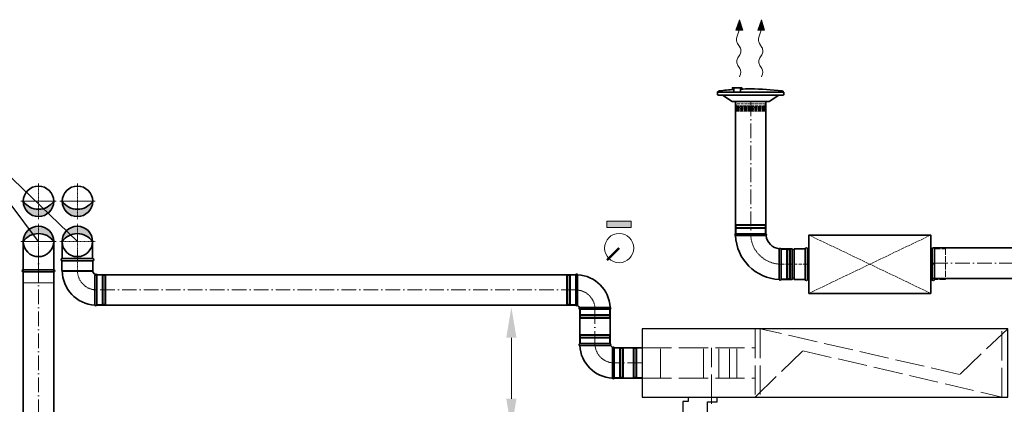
# Model space of a CAD drawing. Header units: millimetres. Extents: x -20688 to 44066, y -7315 to 67290.
# Tile 38 of 75: x 36694 to 40735, y 16366 to 17944. Entities that reach past the tile are written whole.
import ezdxf

# ---------------------------------------------------------------- set-up
doc = ezdxf.new("R2010")
doc.units = ezdxf.units.MM
for name, pattern in [('ACAD_ISO02W100', [15, 12, -3]), ('ACAD_ISO10W100', [18, 12, -3, 0, -3]), ('phl_thick', [0])]:
    doc.linetypes.add(name, pattern=pattern)
for name, color, linetype, lineweight in [('UT_KOTY - DIMENZE', 7, 'Continuous', 5), ('VZT_01 SUP (PŘÍVOD) - OBRYS', 5, 'Continuous', 35), ('VZT_02 SUP (PŘÍVOD) - OSA', 5, 'ACAD_ISO10W100', 5), ('VZT_05 ETA (ODVOD) - OBRYS', 6, 'Continuous', 35), ('VZT_06 ETA (ODVOD) - OSA', 6, 'ACAD_ISO10W100', 5), ('VZT_21 ZAŘÍZENÍ - OBRYS', 1, 'Continuous', 30), ('VZT_22 ZAŘÍZENÍ - DETAIL', 8, 'Continuous', 5), ('VZT_30 DISTRIBUČNÍ PRVKY - OBRYS', 1, 'Continuous', 35), ('VZT_35 TLUMIČE HLUKU - OBRYS', 1, 'Continuous', 35), ('VZT_36 TLUMIČE HLUKU - OSA', 1, 'ACAD_ISO10W100', 5), ('VZT_37 TLUMIČE HLUKU - DETAIL', 8, 'ACAD_ISO02W100', 5), ('VZT_60_KOTY - DIMENZE', 7, 'Continuous', 5), ('VZT_KOTY - DIMENZE', 7, 'Continuous', 5), ('VZT_POPIS - OBECNE', 7, 'Continuous', 5)]:
    doc.layers.add(name, color=color, linetype=linetype, lineweight=lineweight)
for name, color, linetype, lineweight, plot in [('VZT_03 SUP (PŘÍVOD) - NETISK', 8, 'ACAD_ISO02W100', 5, False), ('VZT_07 ETA (ODVOD) - NETISK', 8, 'ACAD_ISO02W100', 5, False), ('VZT_34 DISTRIBUČNÍ PRVKY - NETISK', 8, 'ACAD_ISO02W100', 5, False), ('VZT_39 TLUMIČE HLUKU - NETISK', 8, 'ACAD_ISO02W100', 5, False)]:
    doc.layers.add(name, color=color, linetype=linetype, lineweight=lineweight, plot=plot)
doc.styles.add('EVORA_125', font='isocp.shx', dxfattribs={"width": 0.6, "height": 125})

msp = doc.modelspace()

# ---------------------------------------------------------------- hatches: boundary and pattern name
at = {"layer": 'VZT_01 SUP (PŘÍVOD) - OBRYS'}
h = msp.add_hatch(color=256, dxfattribs=at)
h.dxf.hatch_style = 1
h.paths.add_polyline_path([(36993.9, 17198.8, -0.242708), (36931.4, 17166.5), (36931.4, 17136.3, 0.414214)])
h.paths.add_polyline_path([(36931.4, 17136.3), (36931.4, 17166.5, -0.242708), (36868.9, 17198.8, 0.414214)])
h = msp.add_hatch(color=256, dxfattribs=at)
h.dxf.hatch_style = 1
h.paths.add_polyline_path([(36993.5, 17034.3, 0.242708), (36931, 17066.5), (36931, 17096.8, -0.414214)])
h.paths.add_polyline_path([(36931, 17096.8), (36931, 17066.5, 0.242708), (36868.5, 17034.3, -0.414214)])
at = {"layer": 'VZT_05 ETA (ODVOD) - OBRYS'}
h = msp.add_hatch(color=256, dxfattribs=at)
h.dxf.hatch_style = 1
h.paths.add_polyline_path([(36833.9, 17198.8, -0.242708), (36771.4, 17166.5), (36771.4, 17136.3, 0.414214)])
h.paths.add_polyline_path([(36771.4, 17136.3), (36771.4, 17166.5, -0.242708), (36708.9, 17198.8, 0.414214)])
h = msp.add_hatch(color=256, dxfattribs=at)
h.dxf.hatch_style = 1
h.paths.add_polyline_path([(36833.9, 17034.4, 0.242708), (36771.4, 17066.6), (36771.4, 17096.9, -0.414214)])
h.paths.add_polyline_path([(36771.4, 17096.9), (36771.4, 17066.6, 0.242708), (36708.9, 17034.4, -0.414214)])
at = {"layer": 'VZT_POPIS - OBECNE'}
h = msp.add_hatch(color=256, dxfattribs=at)
h.dxf.hatch_style = 1
h.paths.add_polyline_path([(39104.4, 17116.9), (39204.4, 17116.9), (39204.4, 17091.9), (39104.4, 17091.9)])

# ---------------------------------------------------------------- linework, layer by layer
at = {"color": 0, "lineweight": 13}
for p, q in [((39633.5, 17900.7), (39648, 17943.6)), ((39648, 17943.6), (39661.4, 17900.4)), ((39723.5, 17900.7), (39738, 17943.6)), ((39738, 17943.6), (39751.4, 17900.4)), ((39633.5, 17900.7), (39647.4, 17900.6)), ((39647.4, 17900.6), (39637.7, 17871.9)), ((39661.4, 17900.4), (39647.4, 17900.6)), ((39723.5, 17900.7), (39737.4, 17900.6)), ((39737.4, 17900.6), (39727.7, 17871.9)), ((39751.4, 17900.4), (39737.4, 17900.6)), ((39640, 17846.5), (39650.4, 17830)), ((39730, 17846.5), (39740.4, 17830)), ((39649.9, 17799), (39642, 17787.1)), ((39739.9, 17799), (39732, 17787.1)), ((39641.6, 17756.1), (39649.7, 17743.1)), ((39731.6, 17756.1), (39739.7, 17743.1))]:
    msp.add_line(p, q, dxfattribs=at)
at = {"lineweight": 13}
for p, q in [((39649.8, 17713), (39648, 17709.9)), ((39739.8, 17713), (39738, 17709.9))]:
    msp.add_line(p, q, dxfattribs=at)
for centre in [(36771.4, 17198.8), (36931.4, 17198.8)]:
    msp.add_circle(centre, 62.5)
at = {"color": 0, "lineweight": 13, "extrusion": (0, 0, -1)}
for centre, start_param, end_param in [((39649.5, 17861.9), 3.908129, 5.191299), ((39739.5, 17861.9), 3.908129, 5.191299), ((39640.8, 17814.6), 0.766537, 2.375056), ((39730.8, 17814.6), 0.766537, 2.375056), ((39651.1, 17771.5), 3.908129, 5.516649), ((39741.1, 17771.5), 3.908129, 5.516649), ((39640.2, 17727.8), 0.766537, 2.320574), ((39730.2, 17727.8), 0.766537, 2.320574)]:
    msp.add_ellipse(centre, major_axis=(0.3, 21.5), ratio=0.625, start_param=start_param, end_param=end_param, dxfattribs=at)
at = {"color": 0, "lineweight": 13}
for points in [[(39633.5, 17900.7), (39661.4, 17900.4), (39648, 17943.6)], [(39723.5, 17900.7), (39751.4, 17900.4), (39738, 17943.6)]]:
    msp.add_solid(points, dxfattribs=at)
at = {"layer": 'UT_KOTY - DIMENZE'}
msp.add_line((38712.1, 16639.7), (38712.1, 16388.9), dxfattribs=at)
for points in [[(38691.3, 16639.7), (38733, 16639.7), (38712.1, 16764.7)], [(38691.3, 16388.9), (38733, 16388.9), (38712.1, 16263.9)]]:
    msp.add_solid(points, dxfattribs=at)
at = {"layer": 'VZT_01 SUP (PŘÍVOD) - OBRYS'}
for p, q in [((39756.7, 17066), (39631.7, 17066)), ((39819.2, 16878.5), (39819.2, 17003.5)), ((39819.2, 17003.5), (39819.2, 16878.5)), ((39819.2, 17003.5), (39864.7, 17003.5)), ((39864.7, 17003.5), (39864.7, 16878.5)), ((39872.7, 17003.5), (39872.7, 16878.5)), ((39872.7, 17003.5), (39918.2, 17003.5)), ((39918.2, 17003.5), (39918.2, 16878.5)), ((36867.9, 16955.4), (36994.9, 16955.4)), ((36867.9, 16915.4), (36867.9, 16955.4)), ((36994.9, 16915.4), (36994.9, 16955.4)), ((36868.9, 16914.4), (36993.9, 16914.4)), ((37010.4, 16897.9), (37010.4, 16772.9)), ((38976.2, 16772.9), (38976.2, 16897.9)), ((38983.8, 16772.9), (38983.8, 16897.9)), ((39819.2, 16878.5), (39864.7, 16878.5)), ((39872.7, 16878.5), (39918.2, 16878.5)), ((38992.7, 16764), (39117.7, 16764)), ((38992.7, 16756.4), (39117.7, 16756.4)), ((39117.7, 16615.1), (38992.7, 16615.1)), ((39117.7, 16607.5), (38992.7, 16607.5)), ((39126.5, 16598.6), (39126.5, 16473.6)), ((39134.2, 16598.6), (39134.2, 16473.6))]:
    msp.add_line(p, q, dxfattribs=at)
for points in [[(39631.7, 17066), (39631.7, 17607.9)], [(39756.7, 17066), (39756.7, 17607.9)], [(36868.5, 16964.4), (36868.5, 17034.4)], [(36993.5, 16964.4), (36993.5, 17034.4)], [(40952.3, 17007.8), (40443.7, 17007.8)], [(36868.5, 16964.4), (36993.5, 16964.4)], [(36868.5, 16955.4), (36993.5, 16955.4)], [(37010.4, 16897.9), (38976.2, 16897.9)], [(40952.3, 16882.8), (40443.7, 16882.8)], [(37010.4, 16772.9), (38976.2, 16772.9)], [(38992.7, 16615.1), (38992.7, 16756.4)], [(39117.7, 16615.1), (39117.7, 16756.4)], [(39134.2, 16598.6), (39249.3, 16598.6)], [(39134.2, 16473.6), (39249.3, 16473.6)]]:
    msp.add_lwpolyline(points, dxfattribs=at)
msp.add_circle((36931.4, 17198.8), 62.5, dxfattribs=at)
for centre, radius, start, end in [((36931.4, 17243.2), 76.7, 215.4307, 324.5693), ((36931, 17034.4), 62.5, 0, 180), ((36931, 16989.8), 76.7, 35.4307, 144.5693), ((39633.4, 17062.1), 4.17, 113.4678, 248.8928), ((39819.2, 17066), 187.5, 182.3607, 267.6393), ((39755, 17062.1), 4.17, 300.2981, 66.5322), ((39819.2, 17066), 62.5, 186.8302, 263.1698), ((36931, 17034.4), 62.5, 180, 0), ((39815.4, 17001.8), 4.17, 23.4678, 149.7019), ((39868.7, 17003.5), 4, 180, 0), ((36868.5, 16959.9), 4.5, 90, 270), ((36993.5, 16959.9), 4.5, 270, 90), ((36868.9, 16915.4), 1, 180, 270), ((37010.4, 16914.4), 141.5, 180, 266.8631), ((36993.9, 16915.4), 1, 270, 0), ((37010.4, 16914.4), 16.5, 180, 246.1907), ((37006.6, 16896.2), 4.17, 23.4678, 132.7229), ((38980, 16896.2), 4.17, 20.3309, 156.5322), ((38976.2, 16756.4), 141.5, 3.1369, 86.8631), ((39815.4, 16880.1), 4.17, 201.1072, 336.5322), ((39868.7, 16878.5), 4, 0, 180), ((37006.6, 16774.5), 4.17, 200.3309, 336.5322), ((38980, 16774.5), 4.17, 203.4678, 336.5322), ((38976.2, 16756.4), 16.5, 23.8093, 66.1907), ((38994.3, 16760.2), 4.17, 113.4678, 246.5322), ((39116, 16760.2), 4.17, 293.4678, 69.6691), ((38994.3, 16611.3), 4.17, 113.4678, 249.6691), ((39116, 16611.3), 4.17, 293.4678, 66.5322), ((39134.2, 16615.1), 16.5, 203.8093, 246.1907), ((39134.2, 16615.1), 141.5, 183.1369, 266.8631), ((39130.3, 16597), 4.17, 23.4678, 156.5322), ((39130.3, 16475.3), 4.17, 200.3309, 336.5322)]:
    msp.add_arc(centre, radius, start, end, dxfattribs=at)
for points, knots in [([(39757.2, 17058.5), (39757.2, 17058.5), (39755.6, 17058.5), (39749.4, 17058.5), (39745, 17058.5), (39733.6, 17058.4), (39726.8, 17058.4), (39711.8, 17058.3), (39703.7, 17058.3), (39687.3, 17058.3), (39679.2, 17058.3), (39664, 17058.3), (39657.1, 17058.3), (39645.3, 17058.3), (39640.6, 17058.3), (39633.9, 17058.2), (39632.1, 17058.2), (39631.9, 17058.2), (39631.9, 17058.2), (39631.9, 17058.2)], [0, 0, 0, 0, 24.235852, 24.235852, 48.531845, 48.531845, 73.024415, 73.024415, 97.570898, 97.570898, 122.078339, 122.078339, 146.53579, 146.53579, 170.957495, 170.957495, 195.359468, 195.359468, 197.168246, 197.168246, 197.168246, 197.168246]), ([(39811.8, 17003.9), (39811.8, 17003.9), (39811.8, 17003.9), (39811.8, 17003.5), (39811.8, 17003.2), (39811.8, 17002.2), (39811.8, 17001.4), (39811.7, 16998.2), (39811.7, 16995.1), (39811.7, 16986.2), (39811.6, 16980), (39811.6, 16965.9), (39811.6, 16958.1), (39811.5, 16941.8), (39811.5, 16933.6), (39811.5, 16917.7), (39811.5, 16910.3), (39811.5, 16897.1), (39811.5, 16891.5), (39811.5, 16884.5), (39811.5, 16882.4), (39811.5, 16879.4), (39811.5, 16878.6), (39811.5, 16878.6)], [197.067977, 197.067977, 197.067977, 197.067977, 201.792196, 201.792196, 209.190204, 209.190204, 218.040239, 218.040239, 237.760854, 237.760854, 262.206108, 262.206108, 286.831239, 286.831239, 311.323072, 311.323072, 335.946087, 335.946087, 360.704397, 360.704397, 377.088273, 377.088273, 394.105327, 394.105327, 394.105327, 394.105327]), ([(37003.7, 16899.3), (37003.7, 16899.3), (37003.7, 16898.9), (37003.5, 16896.8), (37003.4, 16894.6), (37003.2, 16888.4), (37003.1, 16884.4), (37002.9, 16873.6), (37002.9, 16866.4), (37002.8, 16850.7), (37002.7, 16842.3), (37002.7, 16825.8), (37002.7, 16817.7), (37002.7, 16802.7), (37002.7, 16796), (37002.6, 16784.7), (37002.6, 16780.3), (37002.6, 16774.5), (37002.6, 16773.1), (37002.6, 16773.1)], [197.702813, 197.702813, 197.702813, 197.702813, 209.733369, 209.733369, 228.63381, 228.63381, 247.962689, 247.962689, 273.396832, 273.396832, 298.447199, 298.447199, 323.101867, 323.101867, 347.591906, 347.591906, 372.010558, 372.010558, 395.3015, 395.3015, 395.3015, 395.3015])]:
    msp.add_open_spline(points, degree=3, knots=knots, dxfattribs=at)
at = {"layer": 'VZT_02 SUP (PŘÍVOD) - OSA', "ltscale": 0.3}
for p, q in [((36931.4, 17271.3), (36931.4, 17198.8)), ((36931.4, 17198.8), (36858.9, 17198.8)), ((36931.4, 17198.8), (36931.4, 17126.3)), ((36931.4, 17198.8), (37003.9, 17198.8))]:
    msp.add_line(p, q, dxfattribs=at)
at = {"layer": 'VZT_02 SUP (PŘÍVOD) - OSA', "ltscale": 5}
for points in [[(39694.2, 17607.9), (39694.2, 17066)], [(40443.7, 16945.3), (40952.3, 16945.3)], [(38976.2, 16835.4), (37010.4, 16835.4)], [(39055.2, 16756.4), (39055.2, 16615.1)], [(39249.3, 16536.1), (39134.2, 16536.1)]]:
    msp.add_lwpolyline(points, dxfattribs=at)
at = {"layer": 'VZT_02 SUP (PŘÍVOD) - OSA', "ltscale": 0.3}
for points in [[(36931, 17106.9), (36931, 17034.4)], [(36858.5, 17034.4), (36931, 17034.4)], [(36931, 17034.4), (36931, 16955.4)], [(36931, 17034.4), (37003.5, 17034.4)]]:
    msp.add_lwpolyline(points, dxfattribs=at)
for points in [[(39694.2, 17066), (39694.2, 17066, 0.414214), (39819.2, 16941), (39819.2, 16941)], [(36931.4, 16955.4), (36931.4, 16914.4, 0.414214), (37010.4, 16835.4), (37010.4, 16835.4)], [(38976.2, 16835.4), (38976.2, 16835.4, -0.414214), (39055.2, 16756.4), (39055.2, 16756.4)], [(39134.2, 16536.1), (39134.2, 16536.1, -0.414214), (39055.2, 16615.1), (39055.2, 16615.1)]]:
    msp.add_lwpolyline(points, format="xyb", dxfattribs=at)
at = {"layer": 'VZT_02 SUP (PŘÍVOD) - OSA'}
msp.add_lwpolyline([(39819.2, 16941), (39918.2, 16941)], dxfattribs=at)
at = {"layer": 'VZT_03 SUP (PŘÍVOD) - NETISK', "ltscale": 0.4}
for p, q in [((39755.2, 17099.5), (39633.2, 17099.5)), ((39633.2, 17099), (39633.2, 17099.5)), ((39755.2, 17099), (39633.2, 17099)), ((39754.2, 17104), (39634.2, 17104)), ((39634.2, 17100), (39634.2, 17104)), ((39754.2, 17100), (39634.2, 17100)), ((39635.2, 17099.5), (39635.2, 17100)), ((39635.2, 17092), (39635.2, 17099)), ((39753.2, 17099.5), (39753.2, 17100)), ((39753.2, 17092), (39753.2, 17099)), ((39754.2, 17100), (39754.2, 17104)), ((39755.2, 17099), (39755.2, 17099.5)), ((39755.2, 17092), (39633.2, 17092)), ((39633.2, 17091.5), (39633.2, 17092)), ((39755.2, 17091.5), (39633.2, 17091.5)), ((39754.2, 17088), (39634.2, 17088)), ((39634.2, 17066), (39634.2, 17088)), ((39635.2, 17088), (39635.2, 17091.5)), ((39753.2, 17088), (39753.2, 17091.5)), ((39754.2, 17066), (39754.2, 17088)), ((39755.2, 17091.5), (39755.2, 17092)), ((39819.2, 17001), (39841.2, 17001)), ((39841.2, 16881), (39841.2, 17001)), ((39841.2, 17000), (39844.7, 17000)), ((39844.7, 16880), (39844.7, 17002)), ((39844.7, 17002), (39845.2, 17002)), ((39845.2, 16880), (39845.2, 17002)), ((39845.2, 17000), (39852.2, 17000)), ((39852.2, 16880), (39852.2, 17002)), ((39852.2, 17002), (39852.7, 17002)), ((39852.7, 16880), (39852.7, 17002)), ((39852.7, 17000), (39853.2, 17000)), ((39853.2, 16881), (39853.2, 17001)), ((39853.2, 17001), (39857.2, 17001)), ((39857.2, 16881), (39857.2, 17001)), ((37010.4, 16895.4), (37032.4, 16895.4)), ((37032.4, 16895.4), (37032.4, 16775.4)), ((37032.4, 16894.4), (37035.9, 16894.4)), ((37035.9, 16896.4), (37035.9, 16774.4)), ((37035.9, 16896.4), (37036.4, 16896.4)), ((37036.4, 16896.4), (37036.4, 16774.4)), ((37036.4, 16894.4), (37043.4, 16894.4)), ((37043.4, 16896.4), (37043.4, 16774.4)), ((37043.4, 16896.4), (37043.9, 16896.4)), ((37043.9, 16896.4), (37043.9, 16774.4)), ((37043.9, 16894.4), (37044.4, 16894.4)), ((37044.4, 16895.4), (37044.4, 16775.4)), ((37044.4, 16895.4), (37048.4, 16895.4)), ((37048.4, 16895.4), (37048.4, 16775.4)), ((38938.2, 16775.4), (38938.2, 16895.4)), ((38938.2, 16895.4), (38942.2, 16895.4)), ((38942.2, 16775.4), (38942.2, 16895.4)), ((38942.2, 16894.4), (38942.7, 16894.4)), ((38942.7, 16774.4), (38942.7, 16896.4)), ((38942.7, 16896.4), (38943.2, 16896.4)), ((38943.2, 16774.4), (38943.2, 16896.4)), ((38943.2, 16894.4), (38950.2, 16894.4)), ((38950.2, 16774.4), (38950.2, 16896.4)), ((38950.2, 16896.4), (38950.7, 16896.4)), ((38950.7, 16774.4), (38950.7, 16896.4)), ((38950.7, 16894.4), (38954.2, 16894.4)), ((38954.2, 16775.4), (38954.2, 16895.4)), ((38954.2, 16895.4), (38976.2, 16895.4)), ((39819.2, 16881), (39841.2, 16881)), ((39841.2, 16882), (39844.7, 16882)), ((39844.7, 16880), (39845.2, 16880)), ((39845.2, 16882), (39852.2, 16882)), ((39852.2, 16880), (39852.7, 16880)), ((39852.7, 16882), (39853.2, 16882)), ((39853.2, 16881), (39857.2, 16881)), ((37010.4, 16775.4), (37032.4, 16775.4)), ((37032.4, 16776.4), (37035.9, 16776.4)), ((37035.9, 16774.4), (37036.4, 16774.4)), ((37036.4, 16776.4), (37043.4, 16776.4)), ((37043.4, 16774.4), (37043.9, 16774.4)), ((37043.9, 16776.4), (37044.4, 16776.4)), ((37044.4, 16775.4), (37048.4, 16775.4)), ((38938.2, 16775.4), (38942.2, 16775.4)), ((38942.2, 16776.4), (38942.7, 16776.4)), ((38942.7, 16774.4), (38943.2, 16774.4)), ((38943.2, 16776.4), (38950.2, 16776.4)), ((38950.2, 16774.4), (38950.7, 16774.4)), ((38950.7, 16776.4), (38954.2, 16776.4)), ((38954.2, 16775.4), (38976.2, 16775.4)), ((38994.2, 16730.9), (39116.2, 16730.9)), ((38994.2, 16730.9), (38994.2, 16730.4)), ((38994.2, 16730.4), (39116.2, 16730.4)), ((38995.2, 16756.4), (38995.2, 16734.4)), ((38995.2, 16734.4), (39115.2, 16734.4)), ((38996.2, 16734.4), (38996.2, 16730.9)), ((38996.2, 16730.4), (38996.2, 16723.4)), ((39114.2, 16734.4), (39114.2, 16730.9)), ((39114.2, 16730.4), (39114.2, 16723.4)), ((39115.2, 16756.4), (39115.2, 16734.4)), ((39116.2, 16730.9), (39116.2, 16730.4)), ((38994.2, 16723.4), (39116.2, 16723.4)), ((38994.2, 16723.4), (38994.2, 16722.9)), ((38994.2, 16722.9), (39116.2, 16722.9)), ((38995.2, 16722.4), (39115.2, 16722.4)), ((38995.2, 16722.4), (38995.2, 16718.4)), ((38995.2, 16718.4), (39115.2, 16718.4)), ((38996.2, 16722.9), (38996.2, 16722.4)), ((39114.2, 16722.9), (39114.2, 16722.4)), ((39115.2, 16722.4), (39115.2, 16718.4)), ((39116.2, 16723.4), (39116.2, 16722.9)), ((39116.2, 16648.6), (38994.2, 16648.6)), ((38994.2, 16648.1), (38994.2, 16648.6)), ((39116.2, 16648.1), (38994.2, 16648.1)), ((39115.2, 16653.1), (38995.2, 16653.1)), ((38995.2, 16649.1), (38995.2, 16653.1)), ((39115.2, 16649.1), (38995.2, 16649.1)), ((38996.2, 16648.6), (38996.2, 16649.1)), ((38996.2, 16641.1), (38996.2, 16648.1)), ((39114.2, 16648.6), (39114.2, 16649.1)), ((39114.2, 16641.1), (39114.2, 16648.1)), ((39115.2, 16649.1), (39115.2, 16653.1)), ((39116.2, 16648.1), (39116.2, 16648.6)), ((39116.2, 16641.1), (38994.2, 16641.1)), ((38994.2, 16640.6), (38994.2, 16641.1)), ((39116.2, 16640.6), (38994.2, 16640.6)), ((39115.2, 16637.1), (38995.2, 16637.1)), ((38995.2, 16615.1), (38995.2, 16637.1)), ((38996.2, 16637.1), (38996.2, 16640.6)), ((39114.2, 16637.1), (39114.2, 16640.6)), ((39115.2, 16615.1), (39115.2, 16637.1)), ((39116.2, 16640.6), (39116.2, 16641.1)), ((39156.2, 16596.1), (39134.2, 16596.1)), ((39156.2, 16596.1), (39156.2, 16476.1)), ((39159.7, 16595.1), (39156.2, 16595.1)), ((39159.7, 16597.1), (39159.7, 16475.1)), ((39160.2, 16597.1), (39159.7, 16597.1)), ((39160.2, 16597.1), (39160.2, 16475.1)), ((39167.2, 16595.1), (39160.2, 16595.1)), ((39167.2, 16597.1), (39167.2, 16475.1)), ((39167.7, 16597.1), (39167.2, 16597.1)), ((39167.7, 16597.1), (39167.7, 16475.1)), ((39168.2, 16595.1), (39167.7, 16595.1)), ((39168.2, 16596.1), (39168.2, 16476.1)), ((39172.2, 16596.1), (39168.2, 16596.1)), ((39172.2, 16596.1), (39172.2, 16476.1)), ((39156.2, 16476.1), (39134.2, 16476.1)), ((39159.7, 16477.1), (39156.2, 16477.1)), ((39160.2, 16475.1), (39159.7, 16475.1)), ((39167.2, 16477.1), (39160.2, 16477.1)), ((39167.7, 16475.1), (39167.2, 16475.1)), ((39168.2, 16477.1), (39167.7, 16477.1)), ((39172.2, 16476.1), (39168.2, 16476.1))]:
    msp.add_line(p, q, dxfattribs=at)
msp.add_lwpolyline([(36868.5, 16955.4), (36868.5, 16910.4), (36993.5, 16910.4), (36993.5, 16955.4)], dxfattribs=at)
at = {"layer": 'VZT_05 ETA (ODVOD) - OBRYS'}
for points in [[(36708.9, 17041.2), (36708.9, 16326.4)], [(36708.9, 16918.4), (36708.9, 17034.4)], [(36833.9, 17041.2), (36833.9, 16326.4)], [(36833.9, 16918.4), (36833.9, 17034.4)], [(36833.9, 16918.4), (36708.9, 16918.4)], [(36833.9, 16909.4), (36708.9, 16909.4)]]:
    msp.add_lwpolyline(points, dxfattribs=at)
for centre in [(36771.4, 17198.8), (36771.4, 17034.4)]:
    msp.add_circle(centre, 62.5, dxfattribs=at)
for centre, radius, start, end in [((36771.4, 17243.2), 76.7, 215.4307, 324.5693), ((36771.4, 16989.9), 76.7, 35.4307, 144.5693), ((36708.9, 16913.9), 4.5, 90, 270), ((36833.9, 16913.9), 4.5, 270, 90)]:
    msp.add_arc(centre, radius, start, end, dxfattribs=at)
at = {"layer": 'VZT_06 ETA (ODVOD) - OSA', "ltscale": 0.3}
for p, q in [((36771.4, 17271.3), (36771.4, 17198.8)), ((36698.9, 17198.8), (36771.4, 17198.8)), ((36771.4, 17198.8), (36698.9, 17198.8)), ((36771.4, 17198.8), (36698.9, 17198.8)), ((36771.4, 17198.8), (36698.9, 17198.8)), ((36771.4, 17126.3), (36771.4, 17198.8)), ((36843.9, 17198.8), (36771.4, 17198.8)), ((36771.4, 17126.3), (36771.4, 17198.8))]:
    msp.add_line(p, q, dxfattribs=at)
for points in [[(36771.4, 17106.9), (36771.4, 17034.4)], [(36771.4, 17034.4), (36698.9, 17034.4)], [(36771.4, 17034.4), (36771.4, 16909.4)], [(36843.9, 17034.4), (36771.4, 17034.4)]]:
    msp.add_lwpolyline(points, dxfattribs=at)
at = {"layer": 'VZT_06 ETA (ODVOD) - OSA', "ltscale": 5}
msp.add_lwpolyline([(36771.4, 16326.4), (36771.4, 17041.2)], dxfattribs=at)
at = {"layer": 'VZT_07 ETA (ODVOD) - NETISK', "ltscale": 0.4}
for p, q in [((39211.3, 16596.1), (39211.3, 16476.1)), ((39215.3, 16596.1), (39211.3, 16596.1)), ((39215.3, 16596.1), (39215.3, 16476.1)), ((39215.8, 16595.1), (39215.3, 16595.1)), ((39215.8, 16597.1), (39215.8, 16475.1)), ((39216.3, 16597.1), (39215.8, 16597.1)), ((39216.3, 16597.1), (39216.3, 16475.1)), ((39223.3, 16595.1), (39216.3, 16595.1)), ((39223.3, 16597.1), (39223.3, 16475.1)), ((39223.8, 16597.1), (39223.3, 16597.1)), ((39223.8, 16597.1), (39223.8, 16475.1)), ((39227.3, 16595.1), (39223.8, 16595.1)), ((39227.3, 16596.1), (39227.3, 16476.1)), ((39249.3, 16596.1), (39227.3, 16596.1)), ((39215.3, 16476.1), (39211.3, 16476.1)), ((39215.8, 16477.1), (39215.3, 16477.1)), ((39216.3, 16475.1), (39215.8, 16475.1)), ((39223.3, 16477.1), (39216.3, 16477.1)), ((39223.8, 16475.1), (39223.3, 16475.1)), ((39227.3, 16477.1), (39223.8, 16477.1)), ((39249.3, 16476.1), (39227.3, 16476.1))]:
    msp.add_line(p, q, dxfattribs=at)
msp.add_lwpolyline([(36833.9, 16909.4), (36833.9, 16864.4), (36708.9, 16864.4), (36708.9, 16909.4)], dxfattribs=at)
at = {"layer": 'VZT_21 ZAŘÍZENÍ - OBRYS'}
msp.add_lwpolyline([(40749.3, 16676.1), (39249.3, 16676.1), (39249.3, 16396.1), (40749.3, 16396.1)], close=True, dxfattribs=at)
msp.add_lwpolyline([(39437.6, 16396.1), (39437.6, 16377.6), (39415.1, 16377.6), (39415.1, 16330.9), (39516.8, 16330.9), (39516.8, 16376.3), (39556.7, 16376.3), (39556.7, 16396.1)], dxfattribs=at)
at = {"layer": 'VZT_22 ZAŘÍZENÍ - DETAIL', "linetype": 'ACAD_ISO02W100', "lineweight": 5, "ltscale": 10}
for points in [[(39713.1, 16676.1), (39713.1, 16396.1)], [(40749.3, 16676.1), (40551.8, 16488.9), (39733.6, 16676.1)], [(39733.6, 16676.1), (39733.6, 16396.1)], [(40725.3, 16396.1), (40725.3, 16676.1)], [(39249.3, 16598.6), (39713.1, 16598.6)], [(39324.7, 16473.6), (39324.7, 16598.6)], [(39500.5, 16473.6), (39500.5, 16598.6)], [(39532.8, 16368.6), (39532.8, 16598.6)], [(39563.8, 16473.6), (39563.8, 16598.6)], [(39606.8, 16473.6), (39606.8, 16598.6)], [(39637.6, 16473.6), (39637.6, 16598.6)], [(39713.1, 16396.1), (39907.7, 16586.2), (40725.3, 16396.1)], [(39249.3, 16473.6), (39713.1, 16473.6)]]:
    msp.add_lwpolyline(points, dxfattribs=at)
at = {"layer": 'VZT_30 DISTRIBUČNÍ PRVKY - OBRYS'}
for points in [[(39624.9, 17646.9), (39624.9, 17659.3, 0.267949), (39624.7, 17659.7), (39619, 17663, -0.267949), (39618.8, 17663.4), (39618.8, 17664.1), (39658.4, 17664.1), (39658.4, 17663.4, -0.267949), (39658.2, 17663), (39652.4, 17659.7, 0.267949), (39652.2, 17659.3), (39652.2, 17646.9)], [(39694.2, 17659.9, 0.010645), (39652.2, 17659, 0.010645)], [(39694.2, 17659.9, -0.0327), (39822.7, 17651.4), (39825.7, 17650.9, -0.36397), (39828.2, 17647.9), (39828.2, 17646.9)], [(39830.7, 17646.9), (39557.7, 17646.9), (39557.7, 17637.8, 0.414214), (39561.5, 17633.9), (39826.8, 17633.9, 0.414214), (39830.7, 17637.8), (39830.7, 17646.9)], [(39624.9, 17657.4, 0.015115), (39565.6, 17651.4), (39562.7, 17650.9, 0.36397), (39560.2, 17647.9), (39560.2, 17646.9)], [(39578.1, 17633.9), (39618.4, 17608.5, 0.141374), (39620.5, 17607.9), (39767.9, 17607.9, 0.141374), (39769.9, 17608.5), (39810.3, 17633.9)]]:
    msp.add_lwpolyline(points, format="xyb", dxfattribs=at)
at = {"layer": 'VZT_34 DISTRIBUČNÍ PRVKY - NETISK'}
for points in [[(39629.4, 17578), (39635.3, 17579.5, -0.058981), (39636, 17579.5), (39694.1, 17579.5)], [(39629.4, 17578), (39635.1, 17576.6, 0.060863), (39635.8, 17576.5), (39694.1, 17576.5)], [(39634, 17597.9), (39634, 17590, 0.291473), (39635.6, 17587.6, 0.291473)], [(39758.8, 17578), (39752.9, 17579.5, 0.058981), (39752.2, 17579.5), (39694.1, 17579.5)], [(39758.8, 17578), (39753.1, 17576.6, -0.060863), (39752.4, 17576.5), (39694.1, 17576.5)], [(39754.2, 17597.9), (39754.2, 17590, -0.291473), (39752.6, 17587.6, -0.291473)]]:
    msp.add_lwpolyline(points, format="xyb", dxfattribs=at)
for points in [[(39755.2, 17607.9), (39755.2, 17597.9), (39633.2, 17597.9), (39633.2, 17607.9)], [(39755.2, 17607.9), (39633.2, 17607.9)], [(39634, 17590), (39694.1, 17590)], [(39636, 17587.4), (39694.1, 17587.4)], [(39637.6, 17583.7), (39694.1, 17583.7)], [(39754.2, 17590), (39694.1, 17590)], [(39752.2, 17587.4), (39694.1, 17587.4)], [(39750.6, 17583.7), (39694.1, 17583.7)], [(39637.8, 17571.9), (39636.4, 17567.9), (39694.1, 17567.9)], [(39636.8, 17572.1), (39694.1, 17572.1)], [(39751.4, 17572.1), (39694.1, 17572.1)], [(39750.4, 17571.9), (39751.8, 17567.9), (39694.1, 17567.9)]]:
    msp.add_lwpolyline(points, dxfattribs=at)
for centre, radius, start, end in [((39645.9, 17577.3), 10.5, 142.1622, 210.2824), ((39633.8, 17584.2), 3.88, 353.3265, 62.5007), ((39754.4, 17584.2), 3.88, 117.4993, 186.6735), ((39742.3, 17577.3), 10.5, 329.7176, 37.8378)]:
    msp.add_arc(centre, radius, start, end, dxfattribs=at)
at = {"layer": 'VZT_35 TLUMIČE HLUKU - OBRYS'}
for p, q in [((39918.2, 17003.5), (39918.2, 16878.5)), ((40448.2, 17003.5), (40448.2, 16878.5))]:
    msp.add_line(p, q, dxfattribs=at)
msp.add_lwpolyline([(39933.2, 16821.5), (40433.2, 16821.5), (40433.2, 17060.5), (39933.2, 17060.5)], close=True, dxfattribs=at)
for points in [[(39927.2, 17003.5), (39927.2, 16878.5)], [(39927.2, 17003.5), (39933.2, 17003.5)], [(40439.2, 17003.5), (40433.2, 17003.5)], [(40439.2, 17003.5), (40439.2, 16878.5)], [(39927.2, 16878.5), (39933.2, 16878.5)], [(40439.2, 16878.5), (40433.2, 16878.5)]]:
    msp.add_lwpolyline(points, dxfattribs=at)
for centre, start, end in [((39922.7, 17003.5), 0, 180), ((40443.7, 17003.5), 0, 180), ((39922.7, 16878.5), 180, 0), ((40443.7, 16878.5), 180, 0)]:
    msp.add_arc(centre, 4.5, start, end, dxfattribs=at)
at = {"layer": 'VZT_36 TLUMIČE HLUKU - OSA', "ltscale": 5}
for points in [[(39918.2, 16941), (39933.2, 16941)], [(40448.2, 16941), (40433.2, 16941)]]:
    msp.add_lwpolyline(points, dxfattribs=at)
at = {"layer": 'VZT_37 TLUMIČE HLUKU - DETAIL', "lineweight": 5}
for points in [[(39933.2, 16821.5), (40433.2, 17060.5)], [(40433.2, 16821.5), (39933.2, 17060.5)]]:
    msp.add_lwpolyline(points, dxfattribs=at)
at = {"layer": 'VZT_39 TLUMIČE HLUKU - NETISK', "ltscale": 2}
for points in [[(39918.2, 17003.5), (39873.2, 17003.5), (39873.2, 16878.5), (39918.2, 16878.5)], [(40448.2, 17003.5), (40493.2, 17003.5), (40493.2, 16878.5), (40448.2, 16878.5)]]:
    msp.add_lwpolyline(points, dxfattribs=at)
at = {"layer": 'VZT_60_KOTY - DIMENZE', "linetype": 'ByBlock', "lineweight": -2}
for points in [[(36771.4, 17034.4), (36360.5, 17582.8)], [(36931.4, 17034.4), (36360.5, 17582.8)]]:
    msp.add_lwpolyline(points, dxfattribs=at)
at = {"layer": 'VZT_KOTY - DIMENZE', "const_width": 10}
msp.add_lwpolyline([(39154.4, 17006.9), (39104.9, 16957.4)], dxfattribs=at)
at = {"layer": 'VZT_POPIS - OBECNE'}
msp.add_lwpolyline([(39204.4, 17116.9), (39204.4, 17091.9), (39104.4, 17091.9), (39104.4, 17116.9)], close=True, dxfattribs=at)
msp.add_circle((39154.4, 17006.9), 60, dxfattribs=at)

# ---------------------------------------------------------------- texts
at = {"layer": 'VZT_60_KOTY - DIMENZE', "linetype": 'phl_thick', "insert": (35672.8, 17732.8), "char_height": 125, "attachment_point": 1, "style": 'EVORA_125'}
msp.add_mtext('%%C125\\POSA 2440 mm', dxfattribs=at)

doc.saveas('drawing.dxf')
